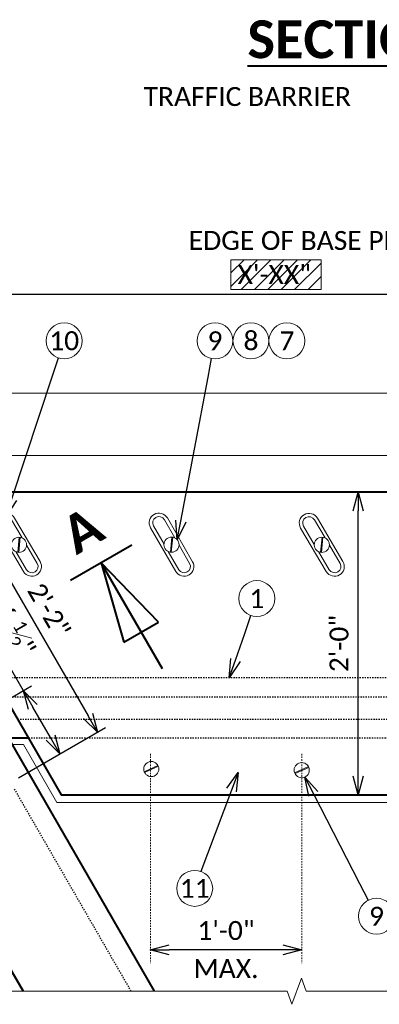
# Model space of a CAD drawing. Header units: metres. Extents: x -138 to 797, y -50 to 519.
# Tile 169 of 256: x -56 to -27, y 362 to 440. Entities that reach past the tile are written whole.
import ezdxf
from ezdxf import colors
from ezdxf.entities.mleader import LeaderData, LeaderLine
from ezdxf.enums import TextEntityAlignment as Align
from ezdxf.math import Vec2, Vec3

# ---------------------------------------------------------------- set-up
doc = ezdxf.new("R2010")
doc.units = ezdxf.units.M
doc.header["$MEASUREMENT"] = 0
doc.linetypes.add('Wisdot2', pattern=[0.125, 0.0625, -0.0625])
doc.linetypes.add('Wisdot4', pattern=[0.28125, 0.125, -0.0625, 0.03125, -0.0625])
for name, color, linetype, lineweight in [('B_ANNO', 7, 'Continuous', 18), ('B_ANNO_BREAK', 7, 'Continuous', 18), ('B_ANNO_DIM', 7, 'Continuous', 18), ('B_ANNO_SYMB', 7, 'Continuous', 18), ('B_ANNO_TEXT', 7, 'Continuous', 18), ('B_ANNO_TEXT_TITLE', 7, 'Continuous', 40), ('B_CNTR', 1, 'Wisdot4', 18), ('B_DETAIL', 7, 'Continuous', 18), ('B_DETAIL_HIDDEN', 7, 'Wisdot2', 25), ('B_DETAIL_OBJ', 7, 'Continuous', 40)]:
    doc.layers.add(name, color=color, linetype=linetype, lineweight=lineweight)
doc.layers.add('B_ANNO_DESIGN_NOTES', color=1, linetype='Continuous', lineweight=18, true_color=0xff0000)
doc.styles.add('Annotative', font='calibri.ttf', dxfattribs={"height": 0.0625})
doc.styles.get("Standard").update_dxf_attribs({"font": 'calibri.ttf'})
doc.styles.add('Title', font='calibrib.ttf', dxfattribs={"height": 0.125})
doc.dimstyles.new('Annotative', dxfattribs={"dimscale": 0, "dimtxt": 0.0625, "dimasz": 0.0625, "dimexe": 0.03125, "dimexo": 0.03125, "dimgap": 0.03125, "dimtad": 1, "dimdec": 3, "dimzin": 3, "dimdsep": 46, "dimlunit": 4, "dimtxsty": 'Standard', "dimblk": 'OPEN30', "dimcen": 0.03125, "dimaunit": 1, "dimadec": 0, "dimazin": 3, "dimtfac": 0.75, "dimtdec": 3, "dimtofl": 0, "dimtmove": 0, "dimatfit": 3, "dimldrblk": 'OPEN30', "dimfxl": 1, "dimtfill": 1, "dimfrac": 1, "dimtolj": 1, "dimtzin": 0, "dimarcsym": 0})

# ---------------------------------------------------------------- blocks, each defined once
blk = doc.blocks.new('*U1773')
at = {"layer": 'B_DETAIL_OBJ'}
blk.add_line((44.7216, 117.2778), (57.1709, 95.7167), dxfattribs=at)
blk = doc.blocks.new('*U60')
at = {"layer": 'B_ANNO', "lineweight": 40}
for p, q in [((-1.404, -1.5), (1.404, -1.5)), ((-0.79125, -4.665), (0, -1.5)), ((0, -6.353), (0, -1.5)), ((0, -1.5), (0.79125, -4.665)), ((0.79125, -4.665), (-0.79125, -4.665))]:
    blk.add_line(p, q, dxfattribs=at)
at = {"style": 'Title'}
blk.add_attdef('A', text='', height=1.5, dxfattribs=at).set_placement((0, 0), align=Align.MIDDLE_CENTER)
blk = doc.blocks.new('_Open30')
at = {"color": 0, "linetype": 'ByBlock', "lineweight": -2}
for p, q in [((-1, 0.268), (0, 0)), ((0, 0), (-1, -0.268)), ((0, 0), (-1, 0))]:
    blk.add_line(p, q, dxfattribs=at)
blk = doc.blocks.new('*D3038')
at = {"layer": 'B_ANNO_DIM', "color": 0, "lineweight": -2, "transparency": 16777216}
blk.add_line((83.732, 112.781), (83.732, 133.79), dxfattribs=at)
at = {"layer": 'Defpoints', "color": 0, "transparency": 16777216}
for p in [(83.732, 135.29), (83.732, 135.29), (83.732, 111.281)]:
    blk.add_point(p, dxfattribs=at)
at = {"layer": 'B_ANNO_DIM', "color": 0, "lineweight": -2, "transparency": 16777216, "xscale": 1.5, "yscale": 1.5, "zscale": 1.5}
for p, rotation in [((83.732, 135.29), 90), ((83.732, 111.281), 270)]:
    blk.add_blockref('_Open30', p, dxfattribs=dict(at, rotation=rotation))
at = {"layer": 'B_ANNO_DIM', "color": 0, "transparency": 16777216, "insert": (82.214, 123.285), "char_height": 1.5, "attachment_point": 5, "rotation": 90, "bg_fill": 3, "box_fill_scale": 1.25, "bg_fill_color": 256, "bg_fill_true_color": 13158600, "bg_fill_transparency": 0}
blk.add_mtext('\\A1;2\'-0"', dxfattribs=at)
blk = doc.blocks.new('*D2995')
at = {"layer": 'B_ANNO_DIM', "color": 0, "lineweight": -2, "transparency": 16777216}
blk.add_line((77.754, 99.011), (68.754, 99.011), dxfattribs=at)
at = {"layer": 'Defpoints', "color": 0, "transparency": 16777216}
for p in [(67.254, 99.011), (67.254, 99.011), (79.254, 99.011)]:
    blk.add_point(p, dxfattribs=at)
at = {"layer": 'B_ANNO_DIM', "color": 0, "lineweight": -2, "transparency": 16777216, "xscale": 1.5, "yscale": 1.5, "zscale": 1.5, "rotation": 180}
blk.add_blockref('_Open30', (67.254, 99.011), dxfattribs=at)
at = {"layer": 'B_ANNO_DIM', "color": 0, "lineweight": -2, "transparency": 16777216, "xscale": 1.5, "yscale": 1.5, "zscale": 1.5}
blk.add_blockref('_Open30', (79.254, 99.011), dxfattribs=at)
at = {"layer": 'B_ANNO_DIM', "color": 0, "transparency": 16777216, "insert": (73.254, 100.529), "char_height": 1.5, "attachment_point": 5, "bg_fill": 3, "box_fill_scale": 1.25, "bg_fill_color": 256, "bg_fill_true_color": 13158600, "bg_fill_transparency": 0}
blk.add_mtext('\\A1;1\'-0"', dxfattribs=at)
at = {"layer": 'B_ANNO_DIM', "color": 0, "transparency": 16777216, "insert": (73.254, 97.506), "char_height": 1.5, "attachment_point": 5, "bg_fill": 3, "box_fill_scale": 1.25, "bg_fill_color": 256, "bg_fill_true_color": 13158600, "bg_fill_transparency": 0}
blk.add_mtext('\\A1;MAX.', dxfattribs=at)
blk = doc.blocks.new('*D3122')
at = {"layer": 'B_ANNO_DIM', "color": 0, "lineweight": -2, "transparency": 16777216}
for p, q in [((46.343, 137.374), (46.343, 151.691)), ((108.044, 136.031), (108.044, 151.691)), ((106.544, 150.941), (47.843, 150.941))]:
    blk.add_line(p, q, dxfattribs=at)
at = {"layer": 'Defpoints', "color": 0, "transparency": 16777216}
for p in [(46.343, 150.941), (46.343, 136.624), (108.044, 135.281)]:
    blk.add_point(p, dxfattribs=at)
at = {"layer": 'B_ANNO_DIM', "color": 0, "lineweight": -2, "transparency": 16777216, "xscale": 1.5, "yscale": 1.5, "zscale": 1.5, "rotation": 180}
blk.add_blockref('_Open30', (46.343, 150.941), dxfattribs=at)
at = {"layer": 'B_ANNO_DIM', "color": 0, "lineweight": -2, "transparency": 16777216, "xscale": 1.5, "yscale": 1.5, "zscale": 1.5}
blk.add_blockref('_Open30', (108.044, 150.941), dxfattribs=at)
blk = doc.blocks.new('screw head with slot - plan at sidewlak')
at = {"layer": 'B_DETAIL'}
for p, q in [((-0.77, -2), (-0.77, 2)), ((-0.5, 0.332), (-0.5, 2)), ((0.5, 2), (0.5, 0.332)), ((0.77, 2), (0.77, -2)), ((0.321, 0.508), (-0.379, -0.466)), ((0.379, 0.466), (-0.321, -0.508)), ((-0.5, -2), (-0.5, -0.336)), ((0.5, -0.332), (0.5, -2))]:
    blk.add_line(p, q, dxfattribs=at)
blk.add_circle((0, 0), 0.6, dxfattribs=at)
for centre, radius, start, end in [((0, 2), 0.77, 0, 179.99823), ((0, 2), 0.5, 0, 179.99823), ((0, -2), 0.77, 180, 0), ((0, -2), 0.5, 180, 0)]:
    blk.add_arc(centre, radius, start, end, dxfattribs=at)
blk = doc.blocks.new('screw head - plan at sidewlak')
at = {"layer": 'B_DETAIL'}
for p, q in [((0.467, -0.379), (-0.507, 0.321)), ((0.509, -0.321), (-0.465, 0.379))]:
    blk.add_line(p, q, dxfattribs=at)
blk.add_circle((0.001, 0), 0.6, dxfattribs=at)
blk = doc.blocks.new('*D3113')
at = {"layer": 'B_ANNO_DIM', "color": 0, "lineweight": -2, "transparency": 16777216}
for p, q in [((43.812, 135.163), (50.713, 139.147)), ((50.814, 137.473), (62.314, 117.555)), ((56.812, 112.647), (63.713, 116.631))]:
    blk.add_line(p, q, dxfattribs=at)
at = {"layer": 'Defpoints', "color": 0, "transparency": 16777216}
for p in [(43.163, 134.788), (63.064, 116.256), (56.163, 112.272)]:
    blk.add_point(p, dxfattribs=at)
at = {"layer": 'B_ANNO_DIM', "color": 0, "lineweight": -2, "transparency": 16777216, "xscale": 1.5, "yscale": 1.5, "zscale": 1.5}
for p, rotation in [((50.064, 138.772), 119.9999999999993), ((63.064, 116.256), 299.9999999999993)]:
    blk.add_blockref('_Open30', p, dxfattribs=dict(at, rotation=rotation))
at = {"layer": 'B_ANNO_DIM', "color": 0, "transparency": 16777216, "insert": (59.234, 125.904), "char_height": 1.5, "attachment_point": 5, "rotation": 300, "bg_fill": 3, "box_fill_scale": 1.25, "bg_fill_color": 256, "bg_fill_true_color": 13158600, "bg_fill_transparency": 0}
blk.add_mtext('\\A1;2\'-2"', dxfattribs=at)
blk = doc.blocks.new('*D2985')
at = {"layer": 'B_ANNO_DIM', "color": 0, "lineweight": -2, "transparency": 16777216}
for p, q in [((57.195, 119.543), (53.564, 125.833)), ((53.922, 117.653), (57.845, 119.918)), ((59.335, 115.835), (57.945, 118.243))]:
    blk.add_line(p, q, dxfattribs=at)
at = {"layer": 'Defpoints', "color": 0, "transparency": 16777216}
for p in [(53.273, 117.278), (60.085, 114.536), (60.085, 114.536)]:
    blk.add_point(p, dxfattribs=at)
at = {"layer": 'B_ANNO_DIM', "color": 0, "lineweight": -2, "transparency": 16777216, "xscale": 1.5, "yscale": 1.5, "zscale": 1.5}
for p, rotation in [((57.195, 119.543), 119.9999999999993), ((60.085, 114.536), 299.9999999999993)]:
    blk.add_blockref('_Open30', p, dxfattribs=dict(at, rotation=rotation))
at = {"layer": 'B_ANNO_DIM', "color": 0, "transparency": 16777216, "insert": (56.524, 124.34), "char_height": 1.5, "attachment_point": 5, "rotation": 300, "bg_fill": 3, "box_fill_scale": 1.25, "bg_fill_color": 256, "bg_fill_true_color": 13158600, "bg_fill_transparency": 0}
blk.add_mtext('\\A1;6 {\\H0.7x;\\S1#2;}"', dxfattribs=at)
blk = doc.blocks.new('*U2946')
at = {"layer": 'B_ANNO_DESIGN_NOTES'}
h = blk.add_hatch(dxfattribs=at)
h.set_pattern_fill('ANSI31', color=256, scale=6)
h.set_pattern_definition([(45, (2.0851, -8.03876), (-0.53033, 0.53033), [])])
h.paths.add_polyline_path([(73.6357, 153.7003), (73.6357, 151.3477), (80.7913, 151.3477), (80.7913, 153.7003)])
at = {"layer": 'B_ANNO_BREAK', "flags": 128}
for points in [[(117.7407, 143.1237), (91.0458, 143.1237), (90.6705, 144.1547), (89.9201, 142.0928), (89.5448, 143.1237), (52.2637, 143.1237), (51.8885, 144.1547), (51.138, 142.0928), (50.7628, 143.1237), (3.945, 143.1237)], [(140.8204, 95.7167), (118.3799, 95.7167), (118.0047, 96.7476), (117.2542, 94.6858), (116.879, 95.7167), (79.5978, 95.7167), (79.2226, 96.7476), (78.4721, 94.6858), (78.0969, 95.7167), (30.4364, 95.7167)]]:
    blk.add_lwpolyline(points, dxfattribs=at)
at = {"layer": 'B_ANNO_DESIGN_NOTES'}
blk.add_lwpolyline([(80.7913, 153.7003), (73.6357, 153.7003), (73.6357, 151.3477), (80.7913, 151.3477)], close=True, dxfattribs=at)
at = {"layer": 'B_ANNO_SYMB'}
for centre in [(60.4253, 147.28), (72.3802, 147.28), (75.2313, 147.28), (78.0823, 147.28), (75.6947, 126.8452), (70.7694, 103.8762), (85.1786, 101.6666)]:
    blk.add_circle(centre, 1.4255, dxfattribs=at)
at = {"layer": 'B_CNTR'}
for p, q in [((67.2543, 114.5409), (67.2543, 97.9392)), ((79.2543, 114.5409), (79.2543, 97.9392))]:
    blk.add_line(p, q, dxfattribs=at)
at = {"layer": 'B_DETAIL', "flags": 128}
for points in [[(52.9648, 121.0608), (53.8597, 121.0608), (43.9672, 138.1951), (107.054, 138.1951), (117.2351, 120.5608)], [(56.3036, 115.2778), (57.1985, 115.2778), (59.8474, 110.6898), (122.9342, 110.6898), (119.9966, 115.7778)]]:
    blk.add_lwpolyline(points, dxfattribs=at)
at = {"layer": 'B_DETAIL_HIDDEN'}
for p, q in [((116.5423, 120.5608), (54.8412, 120.5608)), ((55.7072, 119.0608), (117.4083, 119.0608)), ((56.7366, 117.2778), (118.4377, 117.2778)), ((119.3093, 115.7778), (57.6027, 115.7778)), ((56.4628, 111.752), (65.7208, 95.7167))]:
    blk.add_line(p, q, dxfattribs=at)
at = {"layer": 'B_DETAIL_OBJ'}
blk.add_line((57.6027, 115.7778), (56.0149, 115.7778), dxfattribs=at)
at = {"layer": 'B_DETAIL_OBJ', "flags": 128}
blk.add_lwpolyline([(46.3426, 135.2807), (60.199, 111.2807), (121.9002, 111.2807), (108.0438, 135.2807)], close=True, dxfattribs=at)
at = {"color": 7, "linetype": 'Continuous', "lineweight": 18}
for name, p, rotation in [('screw head with slot - plan at sidewlak', (56.8435, 131.1086), 210.5410920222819), ('screw head with slot - plan at sidewlak', (68.9363, 131.1195), 210.0000000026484), ('screw head - plan at sidewlak', (67.3302, 113.3365), 240.541092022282), ('screw head - plan at sidewlak', (79.2547, 113.2492), 240.0000000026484)]:
    blk.add_blockref(name, p, dxfattribs=dict(at, rotation=rotation))
at = {"layer": 'B_ANNO_DIM'}
ref = blk.add_blockref('*U60', (61.8556, 132.2695), dxfattribs=dict(at, xscale=-2, yscale=2, zscale=2, rotation=30.02196406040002))
ref.add_attrib('A', 'A', dxfattribs={"layer": '0', "height": 3, "rotation": 30.021964, "style": 'Title'}).set_placement((61.8556, 132.2695), align=Align.MIDDLE_CENTER)
at = {"layer": 'B_ANNO_DIM', "insert": (57.9982, 167.3945), "char_height": 1.5, "width": 33.886937, "attachment_point": 1, "style": 'Annotative'}
blk.add_mtext('\\pxqc;TRAFFIC BARRIER', dxfattribs=at)
at = {"layer": 'B_ANNO_TEXT', "char_height": 1.5, "width": 3.563823, "attachment_point": 5, "style": 'Annotative'}
for s, insert in [('10', (60.4253, 147.28)), ('9', (72.3802, 147.28)), ('8', (75.2313, 147.28)), ('7', (78.0823, 147.28)), ('1', (75.6947, 126.8452)), ('11', (70.7694, 103.8762)), ('9', (85.1786, 101.6666))]:
    blk.add_mtext(s, dxfattribs=dict(at, insert=insert))
at = {"layer": 'B_ANNO_TEXT', "style": 'Annotative'}
blk.add_attdef('DIM4', text='', height=1.5, dxfattribs=at).set_placement((77.0824, 152.5336), align=Align.MIDDLE_CENTER)
at = {"layer": 'B_ANNO_TEXT_TITLE', "insert": (74.951, 172.6812, -1.6845), "char_height": 3, "attachment_point": 1, "line_spacing_factor": 0.8, "style": 'Title'}
blk.add_mtext('\\pxqc;{\\LSECTION A-A}', dxfattribs=at)
at = {"layer": 'B_ANNO_DIM'}
ml = blk.add_multileader_mtext('Standard', dxfattribs=at)
ml.set_content('EDGE OF BASE PLATE', color=256)
ml.set_leader_properties()
ml.set_arrow_properties(name='OPEN30')
ml.build(insert=Vec2(0, 0))
ml.multileader.update_dxf_attribs({"text_right_attachment_type": 3, "dogleg_length": 0.0625, "arrow_head_size": 1.5, "scale": 24})
ctx = ml.context
ctx.base_point, ctx.scale, ctx.char_height, ctx.arrow_head_size, ctx.landing_gap_size, ctx.plane_origin = Vec3(69.5439, 155.2222), 24, 1.5, 1.5, 0.75, Vec3(97.2972, 155.2072)
ctx.right_attachment = 3
notes = []
notes.append((ctx, [(0, (1, 1, 0), (92.5054, 155.2072), (-1, 0), 1.5, [(0, [(97.2628, 157.9539), (92.5054, 155.2072), (92.5054, 155.2072)], 0, [])])]))
ctx.mtext.insert, ctx.mtext.flow_direction = Vec3(70.2939, 155.9831), 5
ml = blk.add_multileader_mtext('Standard', dxfattribs=at)
ml.set_content('', color=256)
ml.set_leader_properties()
ml.set_arrow_properties(name='OPEN30')
ml.build(insert=Vec2(0, 0))
ml.multileader.update_dxf_attribs({"text_right_attachment_type": 3, "dogleg_length": 0.0625, "arrow_head_size": 1.5, "scale": 24})
ctx = ml.context
ctx.base_point, ctx.scale, ctx.char_height, ctx.arrow_head_size, ctx.landing_gap_size, ctx.plane_origin, ctx.plane_x_axis, ctx.plane_y_axis = Vec3(60.4487, 147.3507), 24, 1.5, 1.5, 0.75, Vec3(58.4093, 141.2022), Vec3(-0.3148326, -0.9491472), Vec3(0.9491472, -0.3148326)
ctx.right_attachment = 3
notes.append((ctx, [(0, (1, 1, 0), (59.5042, 144.5032), (0.3148326, 0.9491472), 1.5, [(0, [(55.7983, 133.3307), (59.5042, 144.5032), (59.5042, 144.5032)], 0, [])])]))
ctx.mtext.insert, ctx.mtext.text_direction, ctx.mtext.rotation, ctx.mtext.flow_direction = Vec3(60.9245, 146.4027), Vec3(-0.3148326, -0.9491472), 4.3921087, 5
ml = blk.add_multileader_mtext('Standard', dxfattribs=at)
ml.set_content('', color=256)
ml.set_leader_properties()
ml.set_arrow_properties(name='OPEN30')
ml.build(insert=Vec2(0, 0))
ml.multileader.update_dxf_attribs({"text_right_attachment_type": 3, "dogleg_length": 0.0625, "arrow_head_size": 1.5, "scale": 24})
ctx = ml.context
ctx.base_point, ctx.scale, ctx.char_height, ctx.arrow_head_size, ctx.landing_gap_size, ctx.plane_origin, ctx.plane_x_axis, ctx.plane_y_axis = Vec3(72.3941, 147.3531), 24, 1.5, 1.5, 0.75, Vec3(71.1867, 140.9888), Vec3(-0.1863822, -0.9824773), Vec3(0.9824773, -0.1863822)
ctx.right_attachment = 3
notes.append((ctx, [(0, (1, 1, 0), (71.8349, 144.4057), (0.1863822, 0.9824773), 1.5, [(0, [(69.3891, 131.5132), (71.8349, 144.4057), (71.8349, 144.4057)], 0, [])])]))
ctx.mtext.insert, ctx.mtext.text_direction, ctx.mtext.rotation, ctx.mtext.flow_direction = Vec3(72.9911, 146.4765), Vec3(-0.1863822, -0.9824773), 4.5249105, 5
ml = blk.add_multileader_mtext('Standard', dxfattribs=at)
ml.set_content('', color=256)
ml.set_leader_properties()
ml.set_arrow_properties(name='OPEN30')
ml.build(insert=Vec2(0, 0))
ml.multileader.update_dxf_attribs({"text_right_attachment_type": 3, "dogleg_length": 0.0625, "arrow_head_size": 1.5, "scale": 24})
ctx = ml.context
ctx.base_point, ctx.scale, ctx.char_height, ctx.arrow_head_size, ctx.landing_gap_size, ctx.plane_origin, ctx.plane_x_axis, ctx.plane_y_axis = Vec3(75.2275, 125.4984), 24, 1.5, 1.5, 0.75, Vec3(73.596, 120.7955), Vec3(0.3277512, 0.9447641), Vec3(-0.9447641, 0.3277512)
ctx.right_attachment = 3
notes.append((ctx, [(0, (1, 1, 0), (74.7359, 124.0813), (0.3277512, 0.9447641), 1.5, [(0, [(73.5146, 120.5608), (74.7359, 124.0813), (74.7359, 124.0813)], 0, [])])]))
ctx.mtext.insert, ctx.mtext.text_direction, ctx.mtext.rotation, ctx.mtext.flow_direction = Vec3(76.1819, 125.9612), Vec3(-0.3277512, -0.9447641), 4.3784667, 5
ml = blk.add_multileader_mtext('Standard', dxfattribs=at)
ml.set_content('', color=256)
ml.set_leader_properties()
ml.set_arrow_properties(name='OPEN30')
ml.build(insert=Vec2(0, 0))
ml.multileader.update_dxf_attribs({"text_right_attachment_type": 3, "dogleg_length": 0.0625, "arrow_head_size": 1.5, "scale": 24})
ctx = ml.context
ctx.base_point, ctx.scale, ctx.char_height, ctx.arrow_head_size, ctx.landing_gap_size, ctx.plane_origin, ctx.plane_x_axis, ctx.plane_y_axis = Vec3(70.7433, 103.8064), 24, 1.5, 1.5, 0.75, Vec3(73.0158, 109.8726), Vec3(0.3508073, 0.9364477), Vec3(-0.9364477, 0.3508073)
ctx.right_attachment = 3
notes.append((ctx, [(0, (1, 1, 0), (71.7957, 106.6158), (-0.3508073, -0.9364477), 1.5, [(0, [(74.2136, 113.0702), (71.7957, 106.6158), (71.7957, 106.6158)], 0, [])])]))
ctx.mtext.insert, ctx.mtext.text_direction, ctx.mtext.rotation, ctx.mtext.flow_direction = Vec3(70.304, 104.7719), Vec3(0.3508073, 0.9364477), 1.2123632, 5
for ctx, leaders in notes:
    for number, flags, end, landing, length, lines in leaders:
        leader = LeaderData()
        leader.index, (leader.has_last_leader_line, leader.has_dogleg_vector, leader.attachment_direction) = number, flags
        leader.last_leader_point, leader.dogleg_vector, leader.dogleg_length = Vec3(end), Vec3(landing), length
        for number, points, colour, breaks in lines:
            line = LeaderLine()
            line.index, line.vertices, line.color, line.breaks = number, Vec3.list(points), colors.encode_raw_color(colour), breaks
            leader.lines.append(line)
        ctx.leaders.append(leader)
dim = blk.add_linear_dim(base=(83.7324, 135.2898), p1=(83.7324, 111.2807), p2=(83.7324, 135.2898), angle=90, dimstyle='Annotative', dxfattribs=at)
dim.commit()
dim.dimension.update_dxf_attribs({"geometry": '*D3038', "text_midpoint": (82.2139, 123.2852)})
dim = blk.add_linear_dim(base=(67.2543, 99.0108), p1=(79.2543, 99.0108), p2=(67.2543, 99.0108), angle=180, text='<>\\XMAX.', dimstyle='Annotative', dxfattribs=at)
dim.commit()
dim.dimension.update_dxf_attribs({"geometry": '*D2995', "text_midpoint": (73.2543, 99.0108)})
at = {"layer": 'B_DETAIL_OBJ'}
blk.add_line((67.5972, 95.7167), (55.1489, 117.2778), dxfattribs=at)
at = {"color": 7, "linetype": 'Continuous', "lineweight": 18, "rotation": 210.541092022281}
blk.add_blockref('screw head with slot - plan at sidewlak', (80.844, 131.1086), dxfattribs=at)
at = {"layer": 'B_ANNO_DIM'}
dim = blk.add_linear_dim(base=(46.3426, 150.9407), p1=(108.0438, 135.2807), p2=(46.3426, 136.6242), angle=180, text=' ', dimstyle='Annotative', dxfattribs=at)
dim.commit()
dim.dimension.update_dxf_attribs({"geometry": '*D3122', "text_midpoint": (77.1932, 150.9407)})
ml = blk.add_multileader_mtext('Standard', dxfattribs=at)
ml.set_content('', color=256)
ml.set_leader_properties()
ml.set_arrow_properties(name='OPEN30')
ml.build(insert=Vec2(0, 0))
ml.multileader.update_dxf_attribs({"text_right_attachment_type": 3, "dogleg_length": 0.0625, "arrow_head_size": 1.5, "scale": 24})
ctx = ml.context
ctx.base_point, ctx.scale, ctx.char_height, ctx.arrow_head_size, ctx.landing_gap_size, ctx.plane_origin, ctx.plane_x_axis, ctx.plane_y_axis = Vec3(85.2127, 101.6004), 24, 1.5, 1.5, 0.75, Vec3(82.247, 107.3596), Vec3(-0.4578201, 0.8890448), Vec3(-0.8890448, -0.4578201)
ctx.right_attachment = 3
notes = []
notes.append((ctx, [(0, (1, 1, 0), (83.8393, 104.2676), (0.4578201, -0.8890448), 1.5, [(0, [(79.4971, 112.6996), (83.8393, 104.2676), (83.8393, 104.2676)], 0, [])])]))
ctx.mtext.insert, ctx.mtext.text_direction, ctx.mtext.rotation, ctx.mtext.flow_direction = Vec3(84.2026, 101.9239), Vec3(-0.4578201, 0.8890448), 2.0463381, 5
for ctx, leaders in notes:
    for number, flags, end, landing, length, lines in leaders:
        leader = LeaderData()
        leader.index, (leader.has_last_leader_line, leader.has_dogleg_vector, leader.attachment_direction) = number, flags
        leader.last_leader_point, leader.dogleg_vector, leader.dogleg_length = Vec3(end), Vec3(landing), length
        for number, points, colour, breaks in lines:
            line = LeaderLine()
            line.index, line.vertices, line.color, line.breaks = number, Vec3.list(points), colors.encode_raw_color(colour), breaks
            leader.lines.append(line)
        ctx.leaders.append(leader)
dim = blk.add_linear_dim(base=(63.0635, 116.2558), p1=(43.1628, 134.7883), p2=(56.1628, 112.2716), angle=300, dimstyle='Annotative', dxfattribs=at)
dim.commit()
dim.dimension.update_dxf_attribs({"geometry": '*D3113', "text_midpoint": (57.9285, 125.1499), "dimtype": 160})
dim = blk.add_linear_dim(base=(60.0855, 114.5364), p1=(53.2725, 117.2778), p2=(60.0855, 114.5364), angle=300, text='6 {\\H0.7x;\\S1#2;}"', dimstyle='Annotative', dxfattribs=at)
dim.commit()
dim.dimension.update_dxf_attribs({"geometry": '*D2985', "text_midpoint": (54.9503, 123.4308), "dimtype": 160})

msp = doc.modelspace()

# ---------------------------------------------------------------- block references
msp.add_blockref('*U1773', (-112.829, 266.839))

# ---------------------------------------------------------------- next in the draw order: block references
msp.add_blockref('*U2946', (-112.829, 266.839)).add_auto_attribs({'DIM4': 'X\'-XX"'})

doc.saveas('drawing.dxf')
